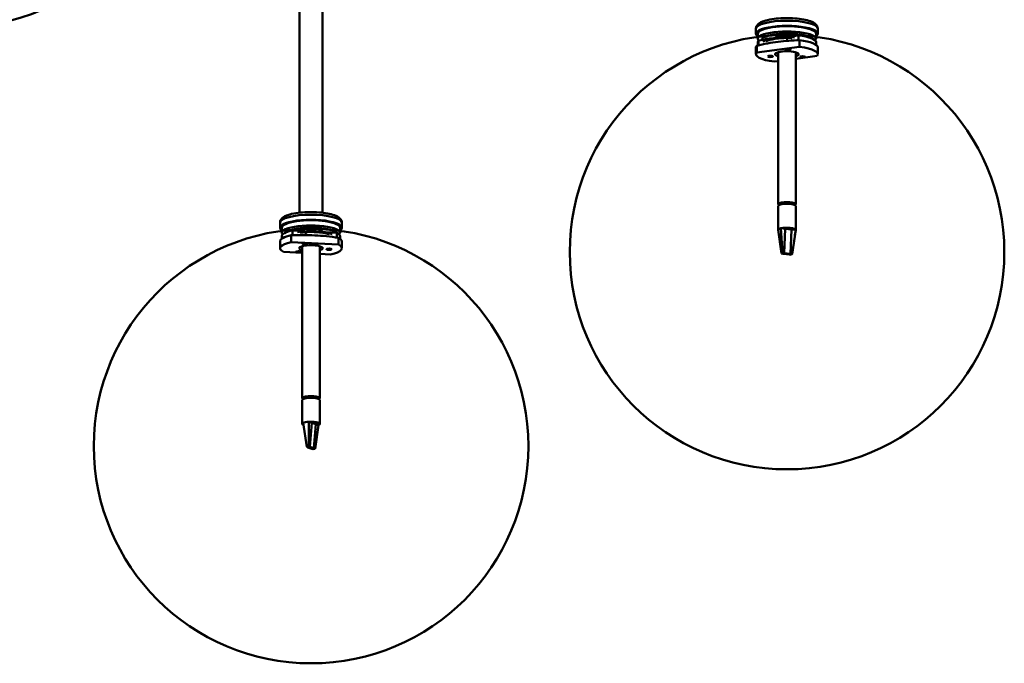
# Model space of a CAD drawing. Header units: millimetres. Extents: x 152 to 5146, y 650 to 3151.
# Tile 6 of 10: x 3580 to 4137, y 1469 to 1833. Entities that reach past the tile are written whole.
import ezdxf

# ---------------------------------------------------------------- set-up
doc = ezdxf.new("R2010")
doc.units = ezdxf.units.MM
doc.header["$LTSCALE"] = 18
doc.layers.add('Widoczne (ISO)', color=7, linetype='Continuous', lineweight=50)
doc.layers.add('Widoczne wąskie (ISO)', color=7, linetype='Continuous', lineweight=35)

msp = doc.modelspace()

# ---------------------------------------------------------------- linework, layer by layer
at = {"layer": 'Widoczne (ISO)', "linetype": 'Continuous', "lineweight": 50}
for p, q in [((3738.31, 1724.04), (3738.31, 1902.47)), ((3751.31, 1724.04), (3751.31, 1902.47)), ((3996.77, 1825.33), (3996.77, 1828.23)), ((3997.77, 1825.33), (3997.77, 1822.43)), ((4013.79, 1823.48), (3998.19, 1821.45)), ((4004.35, 1822.67), (4007.45, 1822.84)), ((4006.39, 1822.78), (4006.39, 1822.52)), ((4008.74, 1823.54), (4008.74, 1822.82)), ((4009.27, 1823.7), (4009.27, 1822.89)), ((4013.33, 1824.23), (4013.38, 1824.27)), ((4013.38, 1825.15), (4013.38, 1823.43)), ((4020.93, 1824.41), (4014.72, 1823.6)), ((4016.38, 1825.53), (4016.38, 1823.82)), ((4019.05, 1825.38), (4019.05, 1824.16)), ((4020.01, 1824.54), (4019.64, 1824.24)), ((4020.93, 1821.71), (4020.93, 1824.41)), ((4030.77, 1825.33), (4030.77, 1822.43)), ((4031.77, 1825.33), (4031.77, 1828.23)), ((3996.77, 1813.74), (3996.77, 1817.6)), ((3997.17, 1814.7), (3997.17, 1818.57)), ((4021.5, 1817.87), (3997.17, 1814.7)), ((3997.77, 1818.71), (3997.77, 1820.5)), ((3998.19, 1818.8), (3998.19, 1821.45)), ((4021.5, 1821.73), (4021.5, 1817.87)), ((4030.77, 1819.11), (4030.77, 1820.5)), ((4031.77, 1813.74), (4031.77, 1817.6)), ((4009.27, 1814.91), (4009.27, 1728.74)), ((4019.27, 1814.91), (4019.27, 1728.74)), ((4019.27, 1811.2), (4031.37, 1812.78)), ((4007.05, 1809.61), (4009.27, 1809.9)), ((4010.02, 1728.45), (4010.02, 1728.74)), ((4011.13, 1729.48), (4010.03, 1728.79)), ((4010.03, 1728.79), (4010.03, 1728.46)), ((4011.13, 1728.78), (4011.13, 1729.48)), ((4014.48, 1729.84), (4014.48, 1729.07)), ((4017.13, 1729.55), (4014.48, 1729.84)), ((4017.13, 1728.83), (4017.13, 1729.55)), ((4018.52, 1728.45), (4018.52, 1728.74)), ((4009.27, 1727.77), (4009.27, 1714.25)), ((4019.27, 1727.77), (4019.27, 1714.25)), ((3727.31, 1715.49), (3727.31, 1718.38)), ((3762.31, 1715.49), (3762.31, 1718.38)), ((3728.31, 1715.49), (3728.31, 1712.59)), ((3741.28, 1713.62), (3734.47, 1713.98)), ((3734.47, 1711.29), (3734.47, 1713.98)), ((3739.81, 1713.86), (3739.81, 1713.7)), ((3740.01, 1715.17), (3740.01, 1713.69)), ((3759.4, 1712.65), (3742.3, 1713.57)), ((3743.01, 1715.17), (3743.01, 1713.53)), ((3743.86, 1714.38), (3744.83, 1715.17)), ((3749.58, 1715.53), (3749.58, 1713.91)), ((3750.54, 1714.7), (3749.58, 1713.91)), ((3749.81, 1713.86), (3749.81, 1713.16)), ((3751.28, 1713.27), (3751.28, 1713.08)), ((3759.4, 1709.98), (3759.4, 1712.65)), ((3761.31, 1715.49), (3761.31, 1712.59)), ((4011.21, 1700.85), (4009.27, 1714.23)), ((4010.81, 1715.18), (4013.29, 1714.92)), ((4011.79, 1701.2), (4010.81, 1715.18)), ((4013.29, 1714.92), (4016.8, 1714.54)), ((4016.8, 1714.54), (4019.27, 1714.27)), ((4017.33, 1700.61), (4019.27, 1714.27)), ((3727.31, 1703.89), (3727.31, 1707.76)), ((3728.31, 1709.27), (3728.31, 1710.66)), ((3733.71, 1707.4), (3733.71, 1711.26)), ((3760.36, 1705.97), (3733.71, 1707.4)), ((3760.36, 1709.83), (3760.36, 1705.97)), ((3761.31, 1709.27), (3761.31, 1710.66)), ((3762.31, 1703.89), (3762.31, 1707.76)), ((3729.25, 1701.82), (3739.81, 1701.26)), ((3739.81, 1705.07), (3739.81, 1618.89)), ((3749.81, 1705.07), (3749.81, 1618.89)), ((3749.81, 1700.72), (3755.9, 1700.39)), ((4011.79, 1701.2), (4011.21, 1700.85)), ((4011.21, 1700.85), (4012.23, 1700.74)), ((4012.81, 1701.09), (4011.79, 1701.2)), ((4012.23, 1700.74), (4015.74, 1700.36)), ((4016.31, 1700.72), (4012.81, 1701.09)), ((4015.74, 1700.36), (4016.75, 1700.25)), ((4017.33, 1700.61), (4016.31, 1700.72)), ((4016.75, 1700.25), (4017.33, 1700.61)), ((3739.81, 1617.93), (3739.81, 1604.4)), ((3740.56, 1618.61), (3740.56, 1618.89)), ((3743.56, 1619.94), (3741.26, 1619.5)), ((3741.26, 1619.5), (3741.26, 1618.84)), ((3743.56, 1619.18), (3743.56, 1619.94)), ((3747.15, 1619.81), (3747.15, 1619.07)), ((3748.87, 1619.22), (3747.15, 1619.81)), ((3748.87, 1618.68), (3748.87, 1619.22)), ((3749.06, 1618.61), (3749.06, 1618.89)), ((3749.81, 1617.93), (3749.81, 1604.4)), ((3743.61, 1591.62), (3743.67, 1605.66)), ((3743.67, 1605.66), (3745.27, 1605.11)), ((3742.41, 1591.39), (3740.46, 1605.04)), ((3745.27, 1605.11), (3747.55, 1604.32)), ((3747.2, 1590.38), (3749.15, 1603.76)), ((3747.55, 1604.32), (3749.15, 1603.76)), ((3743.61, 1591.62), (3742.41, 1591.39)), ((3742.41, 1591.39), (3743.07, 1591.16)), ((3743.07, 1591.16), (3745.34, 1590.37)), ((3744.27, 1591.39), (3743.61, 1591.62)), ((3746.54, 1590.6), (3744.27, 1591.39)), ((3745.34, 1590.37), (3746, 1590.14)), ((3746, 1590.14), (3747.2, 1590.38)), ((3747.2, 1590.38), (3746.54, 1590.6))]:
    msp.add_line(p, q, dxfattribs=at)
for centre in [(3544.27, 1951.97), (4014.35, 1701.71), (3744.9, 1591.86)]:
    msp.add_circle(centre, 123, dxfattribs=at)
for centre, major_axis, start_param, end_param in [((4014.27, 1825.33), (-17.5, 0), 2.8019, 6.622878), ((4014.27, 1825.33), (16.5, 0), 0, 3.141593), ((4014.27, 1822.43), (16.5, 0), 6.055026, 9.656019), ((4014.35, 1821.64), (-14.49, 0), 3.467021, 6.27491), ((4014.35, 1819.69), (-14.49, 0), 4.414633, 5.941157), ((4014.27, 1822.43), (-7, 0), 4.847269, 6.055842), ((4017.15, 1824.78), (3, 0), 5.975155, 8.340223), ((4014.27, 1824.85), (5, 0), 0.300264, 0.473273), ((4014.27, 1820.5), (16.5, 0), 0, 1.155282), ((4014.27, 1817.6), (-17.5, 0), 6.068977, 6.283185), ((4014.27, 1820.5), (-16.5, 0), 6.058917, 6.283185), ((4004.99, 1821.91), (-3, 0), 4.927957, 6.23264), ((4014.88, 1821.58), (-1.5, 0), 4.823401, 5.53239), ((4014.27, 1817.6), (17.5, 0), 0, 1.145222), ((4014.27, 1813.74), (17.5, 0), 6.068977, 7.428407), ((4014.27, 1813.74), (-17.5, 0), 6.068977, 7.428407), ((4014.27, 1813.74), (-6.75, 0), 2.404969, 7.019809), ((4014.27, 1728.74), (5, 0), 5.900724, 9.807239), ((4014.27, 1727.77), (-5, 0), 3.141593, 6.283185), ((4014.27, 1728.74), (-4.25, 0), 6.234458, 6.283185), ((4014.27, 1728.74), (4.25, 0), 1.52207, 2.403463), ((4014.27, 1728.74), (4.25, 0), 0, 0.832667), ((3744.81, 1715.49), (-17.5, 0), 2.8019, 6.622878), ((3744.81, 1712.59), (16.5, 0), 6.055026, 9.652937), ((3744.81, 1715.49), (16.5, 0), 0, 3.141593), ((3744.81, 1710.66), (-16.5, 0), 5.389312, 6.283185), ((3744.9, 1711.79), (-14.49, 0), 3.379007, 5.916041), ((3744.9, 1709.84), (14.49, 0), 0.598501, 2.134896), ((3744.81, 1712.59), (7, 0), 2.325983, 2.464188), ((3741.51, 1711.6), (-1.5, 0), 4.153797, 4.862785), ((3744.81, 1712.59), (7, 0), 1.705677, 1.830561), ((3747.69, 1714.93), (-3, 0), 2.833562, 5.975155), ((3744.81, 1715), (5, 0), 0.300264, 0.473273), ((3744.81, 1712.59), (7, 0), 0.269208, 0.819855), ((3744.81, 1710.66), (16.5, 0), 0, 0.485677), ((4014.27, 1714.25), (-5, 0), 5.477017, 6.300051), ((4014.27, 1714.25), (-5, 0), 0.016866, 0.058202), ((4014.27, 1714.25), (5, 0), 0.016866, 2.335425), ((4014.27, 1714.25), (5, 0), 6.24563, 6.300051), ((3744.81, 1703.89), (-17.5, 0), 5.399372, 6.758802), ((3744.81, 1707.76), (-17.5, 0), 5.399372, 6.283185), ((3744.81, 1703.89), (-6.75, 0), 2.404969, 7.019809), ((3744.81, 1703.89), (17.5, 0), 5.399372, 6.758802), ((3744.81, 1707.76), (17.5, 0), 0, 0.475617), ((3744.81, 1618.89), (5, 0), 5.900724, 9.807239), ((3744.81, 1617.93), (-5, 0), 3.141593, 6.283185), ((3744.81, 1618.89), (-4.25, 0), 5.699893, 6.283185), ((3744.81, 1618.89), (4.25, 0), 0.987504, 1.868898), ((3744.81, 1618.89), (4.25, 0), 0, 0.298102), ((3744.81, 1604.4), (-5, 0), 4.942452, 5.765486), ((3744.81, 1604.4), (5, 0), 5.765486, 8.084045), ((3744.81, 1604.4), (-5, 0), 5.765486, 6.874704)]:
    msp.add_ellipse(centre, major_axis=major_axis, ratio=0.258819, start_param=start_param, end_param=end_param, dxfattribs=at)
for centre, major_axis in [((4004.89, 1812.52), (-1.5, 0)), ((4014.88, 1816.45), (-1.5, 0)), ((4023.05, 1812.25), (-1.5, 0)), ((3741.51, 1706.47), (1.5, 0)), ((3737.82, 1701.87), (1.5, 0)), ((3755.09, 1703.34), (1.5, 0))]:
    msp.add_ellipse(centre, major_axis=major_axis, ratio=0.258819, dxfattribs=at)
for points, knots in [([(3996.77, 1828.23), (3996.77, 1828.75), (3996.92, 1829.27), (3997.42, 1830.23), (3997.81, 1830.64), (3999.05, 1831.66), (4000.05, 1832.12), (4002.54, 1832.98), (4004.09, 1833.34), (4007.39, 1833.87), (4009.1, 1834.05), (4012.61, 1834.24), (4014.39, 1834.27), (4017.9, 1834.16), (4019.62, 1834.03), (4022.86, 1833.63), (4024.37, 1833.35), (4027.11, 1832.65), (4028.31, 1832.22), (4029.89, 1831.34), (4030.4, 1830.98), (4031.1, 1830.21), (4031.33, 1829.89), (4031.67, 1829.12), (4031.77, 1828.68), (4031.77, 1828.23)], [5.177895, 5.177895, 5.177895, 5.177895, 5.312124, 5.312124, 5.484027, 5.484027, 5.822748, 5.822748, 6.196257, 6.196257, 6.535079, 6.535079, 6.866061, 6.866061, 7.196305, 7.196305, 7.531523, 7.531523, 7.885752, 7.885752, 8.089402, 8.089402, 8.204445, 8.204445, 8.319488, 8.319488, 8.319488, 8.319488]), ([(4000.86, 1823), (4001.68, 1823.55), (4002.74, 1823.96), (4005.18, 1824.63), (4006.52, 1824.89), (4009.38, 1825.26), (4010.89, 1825.39), (4013.95, 1825.49), (4015.5, 1825.48), (4018.52, 1825.33), (4019.99, 1825.19), (4022.71, 1824.79), (4023.96, 1824.53), (4026.17, 1823.88), (4027.1, 1823.5), (4027.85, 1823)], [1.105446, 1.105446, 1.105446, 1.105446, 1.488598, 1.488598, 1.834929, 1.834929, 2.166071, 2.166071, 2.493377, 2.493377, 2.820961, 2.820961, 3.153246, 3.153246, 3.501402, 3.501402, 3.501402, 3.501402]), ([(4002.61, 1821.14), (4002.74, 1821.2), (4002.88, 1821.27), (4003.59, 1821.58), (4004.31, 1821.82), (4006.1, 1822.26), (4007.18, 1822.46), (4009.59, 1822.77), (4010.92, 1822.88), (4013.67, 1822.99), (4015.09, 1822.99), (4016.7, 1822.92), (4016.93, 1822.91), (4017.15, 1822.9)], [1.192811, 1.192811, 1.192811, 1.192811, 1.269753, 1.269753, 1.54162, 1.54162, 1.839945, 1.839945, 2.148958, 2.148958, 2.461542, 2.461542, 2.513642, 2.513642, 2.513642, 2.513642]), ([(3997.17, 1818.57), (4001.33, 1819.55), (4005.42, 1820.28), (4013.25, 1821.29), (4017.34, 1821.64), (4021.5, 1821.73)], [35.882115, 35.882115, 35.882115, 35.882115, 37.196513, 37.196513, 38.510912, 38.510912, 38.510912, 38.510912]), ([(3727.31, 1718.38), (3727.31, 1718.91), (3727.45, 1719.42), (3727.95, 1720.39), (3728.34, 1720.8), (3729.58, 1721.82), (3730.58, 1722.28), (3733.08, 1723.14), (3734.63, 1723.5), (3737.92, 1724.02), (3739.64, 1724.2), (3743.14, 1724.4), (3744.93, 1724.42), (3748.43, 1724.31), (3750.15, 1724.18), (3753.39, 1723.78), (3754.9, 1723.51), (3757.64, 1722.8), (3758.85, 1722.37), (3760.42, 1721.49), (3760.94, 1721.13), (3761.63, 1720.36), (3761.86, 1720.04), (3762.2, 1719.28), (3762.31, 1718.83), (3762.31, 1718.38)], [1.366698, 1.366698, 1.366698, 1.366698, 1.500927, 1.500927, 1.67283, 1.67283, 2.011551, 2.011551, 2.38506, 2.38506, 2.723882, 2.723882, 3.054864, 3.054864, 3.385108, 3.385108, 3.720326, 3.720326, 4.074555, 4.074555, 4.278205, 4.278205, 4.393248, 4.393248, 4.508291, 4.508291, 4.508291, 4.508291]), ([(3731.4, 1713.16), (3732.22, 1713.7), (3733.28, 1714.11), (3735.72, 1714.78), (3737.06, 1715.04), (3739.92, 1715.41), (3741.43, 1715.54), (3744.49, 1715.65), (3746.05, 1715.64), (3749.07, 1715.49), (3750.53, 1715.35), (3753.25, 1714.94), (3754.5, 1714.68), (3756.71, 1714.03), (3757.65, 1713.65), (3758.39, 1713.16)], [0.960367, 0.960367, 0.960367, 0.960367, 1.343519, 1.343519, 1.68985, 1.68985, 2.020992, 2.020992, 2.348297, 2.348297, 2.675882, 2.675882, 3.008167, 3.008167, 3.356323, 3.356323, 3.356323, 3.356323]), ([(3733.71, 1711.26), (3738.26, 1711.46), (3742.74, 1711.41), (3751.33, 1710.95), (3755.81, 1710.52), (3760.36, 1709.83)], [35.882115, 35.882115, 35.882115, 35.882115, 37.196513, 37.196513, 38.510912, 38.510912, 38.510912, 38.510912]), ([(3738.78, 1712.74), (3739.69, 1712.86), (3740.65, 1712.96), (3743.01, 1713.11), (3744.41, 1713.14), (3747.2, 1713.09), (3748.58, 1713.01), (3751.16, 1712.74), (3752.36, 1712.56), (3754.01, 1712.21), (3754.56, 1712.06), (3755.05, 1711.91)], [1.683625, 1.683625, 1.683625, 1.683625, 1.914124, 1.914124, 2.226119, 2.226119, 2.539007, 2.539007, 2.849455, 2.849455, 3.029981, 3.029981, 3.029981, 3.029981])]:
    msp.add_open_spline(points, degree=3, knots=knots, dxfattribs=at)
msp.add_open_spline([(4019.27, 1714.2), (4019.08, 1712.88), (4018.89, 1711.55), (4018.7, 1710.23)], degree=3, dxfattribs=at)
at = {"layer": 'Widoczne wąskie (ISO)', "linetype": 'Continuous', "lineweight": 50}
for p, q in [((4020.01, 1825.01), (4020.01, 1824.54)), ((3750.54, 1715.17), (3750.54, 1714.7)), ((4013.29, 1714.92), (4012.81, 1701.09)), ((4016.8, 1714.54), (4016.31, 1700.72)), ((4012.81, 1701.09), (4012.23, 1700.74)), ((4016.31, 1700.72), (4015.74, 1700.36)), ((3745.27, 1605.11), (3744.27, 1591.39)), ((3747.55, 1604.32), (3746.54, 1590.6)), ((3744.27, 1591.39), (3743.07, 1591.16)), ((3746.54, 1590.6), (3745.34, 1590.37))]:
    msp.add_line(p, q, dxfattribs=at)
for centre in [(4014.27, 1828.23), (3744.81, 1718.38)]:
    msp.add_ellipse(centre, major_axis=(-17.5, 0), ratio=0.258819, start_param=3.141593, end_param=6.283185, dxfattribs=at)

doc.saveas('drawing.dxf')
